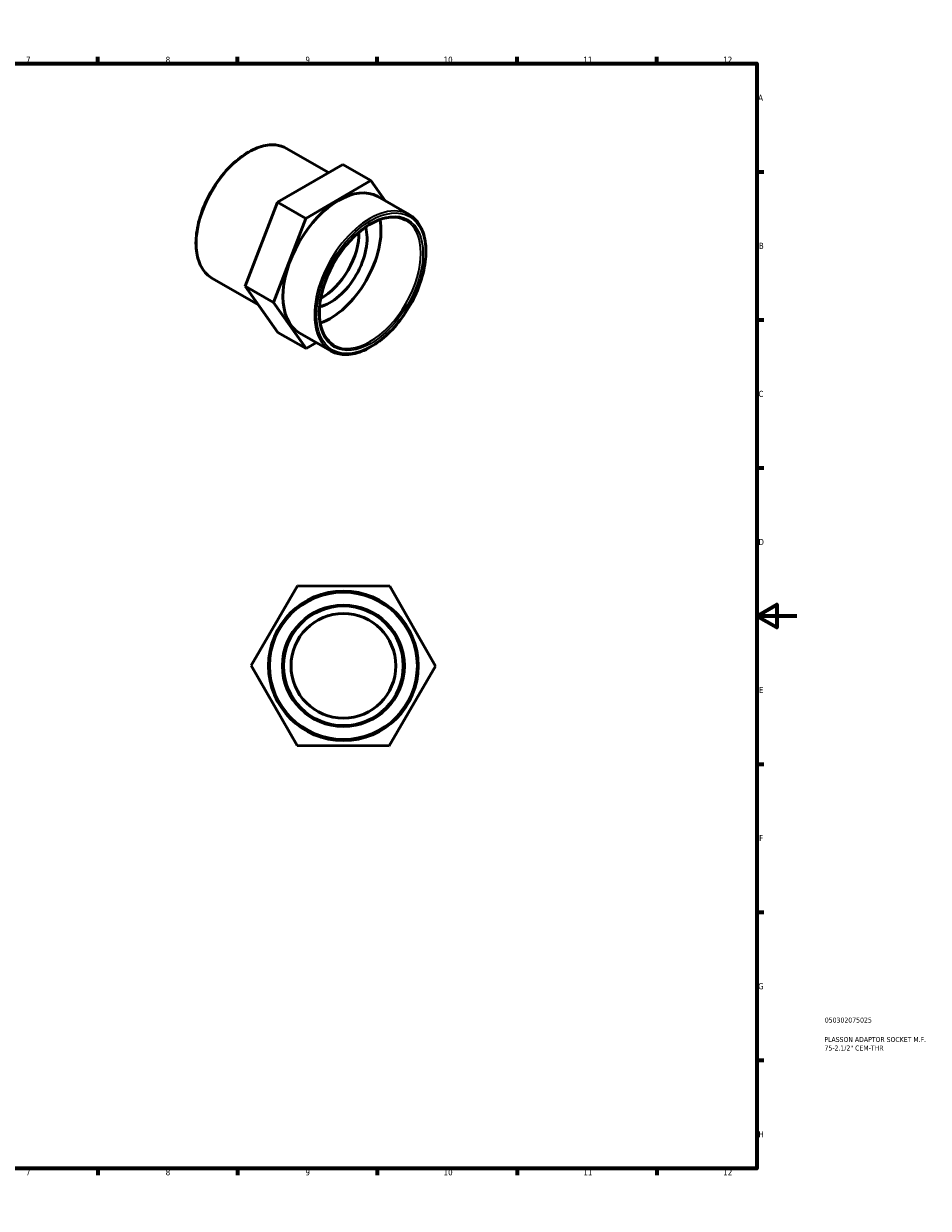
# Model space of a CAD drawing. Header units: millimetres. Extents: x 0 to 907, y -6 to 594.
# Tile 2 of 2: x 453 to 907, y 0 to 594. Entities that reach past the tile are written whole.
import ezdxf

# ---------------------------------------------------------------- set-up
doc = ezdxf.new("R2010")
doc.units = ezdxf.units.MM
for name, color, linetype, lineweight in [('Border (ANSI)', 7, 'Continuous', 70), ('Title (ISO)', 7, 'Continuous', 50), ('Visible (ANSI)', 7, 'Continuous', 50), ('Visible Narrow (ANSI)', 7, 'Continuous', 35)]:
    doc.layers.add(name, color=color, linetype=linetype, lineweight=lineweight)
doc.styles.add('Note Text (ANSI)', font='tahoma.ttf')
doc.styles.add('Note Text (ISO)', font='tahoma.ttf')

# ---------------------------------------------------------------- blocks, each defined once
blk = doc.blocks.new('Borders Default Border')
at = {"layer": 'Border (ANSI)'}
for p, q in [((70.08, 574), (70.08, 577.45)), ((140.17, 574), (140.17, 577.45)), ((210.25, 574), (210.25, 577.45)), ((280.33, 574), (280.33, 577.45)), ((350.42, 574), (350.42, 577.45)), ((490.58, 574), (490.58, 577.45)), ((560.67, 574), (560.67, 577.45)), ((630.75, 574), (630.75, 577.45)), ((700.83, 574), (700.83, 577.45)), ((770.92, 574), (770.92, 577.45)), ((20, 519.75), (16.55, 519.75)), ((821, 519.75), (824.45, 519.75)), ((20, 445.5), (16.55, 445.5)), ((821, 445.5), (824.45, 445.5)), ((20, 371.25), (16.55, 371.25)), ((821, 371.25), (824.45, 371.25)), ((20, 222.75), (16.55, 222.75)), ((821, 222.75), (824.45, 222.75)), ((20, 148.5), (16.55, 148.5)), ((821, 148.5), (824.45, 148.5)), ((20, 74.25), (16.55, 74.25)), ((821, 74.25), (824.45, 74.25)), ((70.08, 20), (70.08, 16.55)), ((140.17, 20), (140.17, 16.55)), ((210.25, 20), (210.25, 16.55)), ((280.33, 20), (280.33, 16.55)), ((350.42, 20), (350.42, 16.55)), ((490.58, 20), (490.58, 16.55)), ((560.67, 20), (560.67, 16.55)), ((630.75, 20), (630.75, 16.55)), ((700.83, 20), (700.83, 16.55)), ((770.92, 20), (770.92, 16.55))]:
    blk.add_line(p, q, dxfattribs=at)
at = {"layer": 'Border (ANSI)', "flags": 128}
for points in [[(420.5, 594), (420.5, 574), (414.73, 584), (426.27, 584), (420.5, 574)], [(20, 20), (20, 574), (821, 574), (821, 20), (20, 20)], [(0, 297), (20, 297), (10, 302.77), (10, 291.23), (20, 297)], [(841, 297), (821, 297), (831, 302.77), (831, 291.23), (821, 297)], [(420.5, 0), (420.5, 20), (414.73, 10), (426.27, 10), (420.5, 20)]]:
    blk.add_lwpolyline(points, dxfattribs=at)
at = {"layer": 'Border (ANSI)', "attachment_point": 7, "style": 'Note Text (ANSI)'}
for s, insert, char_height in [('1', (34.35, 574.4), 3.05), ('2', (104.2, 574.4), 3.05), ('3', (174.26, 574.34), 3.05), ('4', (244.23, 574.4), 3.05), ('5', (314.48, 574.34), 3.05), ('6', (384.49, 574.34), 3.05), ('7', (454.6, 574.4), 3.05), ('8', (524.63, 574.33), 3.05), ('9', (594.7, 574.34), 3.05), ('10', (663.96, 574.34), 3.048), ('11', (734.04, 574.4), 3.048), ('12', (804.13, 574.4), 3.048), ('A', (16.78, 555.35), 3.05), ('A', (821.63, 555.35), 3.05), ('B', (17.15, 481.1), 3.05), ('B', (821.99, 481.1), 3.05), ('C', (16.95, 406.8), 3.05), ('C', (821.8, 406.8), 3.05), ('D', (16.96, 332.6), 3.05), ('D', (821.81, 332.6), 3.05), ('E', (17.21, 258.35), 3.05), ('E', (822.05, 258.35), 3.05), ('F', (17.29, 184.1), 3.05), ('F', (822.14, 184.1), 3.05), ('G', (16.81, 109.79), 3.05), ('G', (821.66, 109.79), 3.05), ('H', (16.97, 35.6), 3.05), ('H', (821.81, 35.6), 3.05), ('1', (34.35, 16.55), 3.05), ('2', (104.2, 16.55), 3.05), ('3', (174.26, 16.49), 3.05), ('4', (244.23, 16.55), 3.05), ('5', (314.48, 16.49), 3.05), ('6', (384.49, 16.49), 3.05), ('7', (454.6, 16.55), 3.05), ('8', (524.63, 16.48), 3.05), ('9', (594.7, 16.49), 3.05), ('10', (663.96, 16.49), 3.048), ('11', (734.04, 16.55), 3.048), ('12', (804.13, 16.55), 3.048)]:
    blk.add_mtext(s, dxfattribs=dict(at, insert=insert, char_height=char_height))
blk = doc.blocks.new('Title Blocks ISO')
at = {"layer": 'Title (ISO)', "color": 232, "true_color": 0xca0064, "style": 'Note Text (ISO)'}
for tag, p in [('PART_NUMBER_001', (34.08, 73.13)), ('DESCRIPTION_001', (33.84, 63.4)), ('DESCRIPTION_002', (33.92, 59.12))]:
    blk.add_attdef(tag, p, '', height=2.5, dxfattribs=at)

msp = doc.modelspace()

# ---------------------------------------------------------------- linework, layer by layer
at = {"layer": 'Visible (ANSI)'}
for p, q in [((606.312, 519.338), (585.29, 531.444)), ((613.41, 523.448), (580.751, 504.537)), ((627.553, 515.304), (613.41, 523.448)), ((594.893, 496.393), (627.553, 515.304)), ((627.553, 515.304), (634.752, 505.124)), ((646.683, 498.253), (630.95, 507.313)), ((580.751, 504.537), (564.499, 462.424)), ((594.893, 496.393), (580.751, 504.537)), ((578.641, 454.28), (594.893, 496.393)), ((571.125, 453.054), (547.862, 466.45)), ((578.641, 454.28), (564.499, 462.424)), ((564.499, 462.424), (580.906, 439.223)), ((595.048, 431.079), (578.641, 454.28)), ((595.048, 431.079), (580.906, 439.223)), ((607.384, 430.01), (591.651, 439.07)), ((600.273, 434.105), (595.048, 431.079)), ((567.558, 272.149), (590.761, 312.086)), ((590.761, 312.086), (636.949, 311.959)), ((636.949, 311.959), (659.933, 271.895)), ((590.542, 232.086), (567.558, 272.149)), ((659.933, 271.895), (636.73, 231.959)), ((636.73, 231.959), (590.542, 232.086))]:
    msp.add_line(p, q, dxfattribs=at)
for radius in [37.5, 30, 26.25]:
    msp.add_circle((613.746, 272.022), radius, dxfattribs=at)
for centre, major_axis, start_param, end_param in [((611.3, 473.192), (-19.649, -34.122), 3.1415927, 6.2831853), ((607.058, 475.635), (-18.022, -31.295), 0.5909766, 2.550616), ((607.058, 475.635), (-13.1, -22.748), 0.4983086, 2.6432841), ((602.957, 477.997), (-13.1, -22.748), 0.7526849, 2.3889078)]:
    msp.add_ellipse(centre, major_axis=major_axis, ratio=0.5780931, start_param=start_param, end_param=end_param, dxfattribs=at)
for points, knots in [([(547.862, 466.45), (545.858, 467.604), (544.167, 469.297), (541.556, 473.6), (540.653, 476.23), (539.727, 482.185), (539.724, 485.525), (540.626, 492.544), (541.535, 496.223), (544.165, 503.542), (545.885, 507.182), (549.962, 514.06), (552.318, 517.298), (557.435, 523.052), (560.195, 525.566), (565.853, 529.615), (568.751, 531.148), (574.394, 533.055), (577.142, 533.431), (581.712, 533), (583.609, 532.411), (585.29, 531.444)], [3.9250571, 3.9250571, 3.9250571, 3.9250571, 4.2329176, 4.2329176, 4.5488773, 4.5488773, 4.8716275, 4.8716275, 5.1949116, 5.1949116, 5.5176285, 5.5176285, 5.8401285, 5.8401285, 6.1629102, 6.1629102, 6.4862538, 6.4862538, 6.8085954, 6.8085954, 7.0666498, 7.0666498, 7.0666498, 7.0666498]), ([(609.012, 432.837), (607.081, 433.948), (605.469, 435.622), (603.083, 439.91), (602.289, 442.492), (601.585, 448.29), (601.659, 451.49), (602.662, 458.216), (603.589, 461.74), (606.211, 468.759), (607.906, 472.252), (611.892, 478.845), (614.183, 481.944), (619.121, 487.427), (621.768, 489.812), (627.137, 493.626), (629.858, 495.056), (635.093, 496.839), (637.604, 497.189), (641.782, 496.842), (643.521, 496.31), (645.055, 495.426)], [3.9250571, 3.9250571, 3.9250571, 3.9250571, 4.2590124, 4.2590124, 4.5819251, 4.5819251, 4.8987196, 4.8987196, 5.2154147, 5.2154147, 5.5326976, 5.5326976, 5.8501734, 5.8501734, 6.1673431, 6.1673431, 6.4839088, 6.4839088, 6.801247, 6.801247, 7.0666498, 7.0666498, 7.0666498, 7.0666498]), ([(646.683, 498.253), (648.788, 497.041), (650.562, 495.263), (653.301, 490.742), (654.247, 487.979), (655.214, 481.724), (655.216, 478.217), (654.265, 470.848), (653.31, 466.986), (650.546, 459.301), (648.739, 455.48), (644.457, 448.259), (641.982, 444.859), (636.609, 438.819), (633.711, 436.18), (627.772, 431.931), (624.732, 430.322), (618.811, 428.322), (615.929, 427.927), (611.136, 428.378), (609.146, 428.995), (607.384, 430.01)], [0.7834645, 0.7834645, 0.7834645, 0.7834645, 1.0918763, 1.0918763, 1.4080522, 1.4080522, 1.7306808, 1.7306808, 2.0538063, 2.0538063, 2.3763916, 2.3763916, 2.698771, 2.698771, 3.0214189, 3.0214189, 3.3446025, 3.3446025, 3.6668379, 3.6668379, 3.9250571, 3.9250571, 3.9250571, 3.9250571])]:
    msp.add_open_spline(points, degree=3, knots=knots, dxfattribs=at)
at = {"layer": 'Visible Narrow (ANSI)'}
for radius in [36.75, 30.75]:
    msp.add_circle((613.746, 272.022), radius, dxfattribs=at)
for centre, major_axis, start_param, end_param in [((566.576, 498.947), (-18.714, -32.497), 3.1415927, 6.2831853), ((627.034, 464.132), (19.649, 34.122), 0, 3.1415927), ((627.034, 464.132), (18.022, 31.295), 3.1415927, 6.2831853)]:
    msp.add_ellipse(centre, major_axis=major_axis, ratio=0.5780931, start_param=start_param, end_param=end_param, dxfattribs=at)
for major_axis in [(-19.275, -33.472), (-18.396, -31.945)]:
    msp.add_ellipse((627.564, 463.826), major_axis=major_axis, ratio=0.5780931, dxfattribs=at)

# ---------------------------------------------------------------- block references
msp.add_blockref('Borders Default Border', (0, 0))
msp.add_blockref('Title Blocks ISO', (821, 20)).add_auto_attribs({'PART_NUMBER_001': '050302075025', 'DESCRIPTION_001': 'PLASSON ADAPTOR SOCKET M.F.', 'DESCRIPTION_002': '75-2.1/2" CEM-THR'})

doc.saveas('drawing.dxf')
